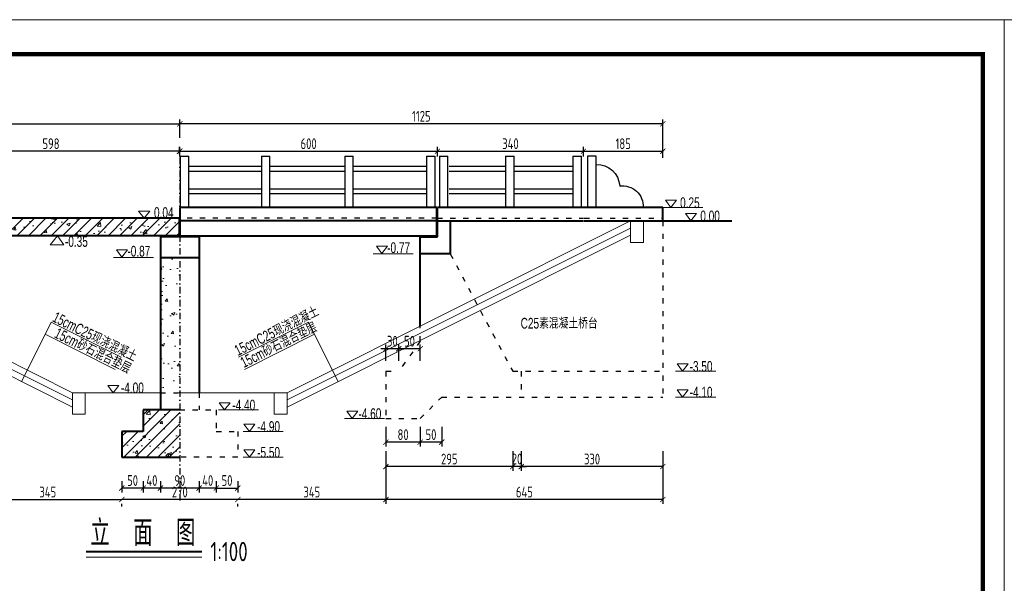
# Model space of a CAD drawing. Header units: inches. Extents: x 112594 to 193184, y 44995 to 116598.
# Tile 22 of 153: x 115388 to 117681, y 64408 to 65720. Entities that reach past the tile are written whole.
import ezdxf

# ---------------------------------------------------------------- set-up
doc = ezdxf.new("R2010")
doc.units = ezdxf.units.IN
doc.header["$MEASUREMENT"] = 0
doc.linetypes.add('ACAD_ISO03W100', pattern=[30, 12, -18])
doc.linetypes.add('DASHDOTX2', pattern=[2, 1, -0.5, 0, -0.5])
doc.layers.get('0').update_dxf_attribs({"lineweight": 15})
for name, color, linetype, lineweight in [('BM1', 7, 'Continuous', 15), ('文字', 7, 'Continuous', 20), ('细实线', 4, 'Continuous', 25), ('虚线', 2, 'ACAD_ISO03W100', 25), ('轮廓线', 1, 'Continuous', 40)]:
    doc.layers.add(name, color=color, linetype=linetype, lineweight=lineweight)
doc.layers.add('轴线', color=3, linetype='DASHDOTX2')
doc.styles.add('HZTXT', font='tssdeng.shx', dxfattribs={"width": 0.75, "bigfont": 'hztxt.shx'})
doc.styles.get("Standard").update_dxf_attribs({"font": 'hztxt_e.shx', "width": 0.7, "bigfont": 'hztxt.shx'})
doc.dimstyles.new('3', dxfattribs={"dimtxt": 25, "dimasz": 12, "dimexe": 10, "dimexo": 30, "dimgap": 5, "dimtad": 1, "dimdec": 0, "dimzin": 0, "dimdsep": 46, "dimtxsty": 'HZTXT', "dimblk": 'ARCHTICK', "dimcen": 0, "dimclrt": 7, "dimazin": 2, "dimtfac": 1, "dimtdec": 0, "dimtix": 1, "dimtmove": 2, "dimatfit": 3, "dimfxl": 250, "dimtolj": 1, "dimtzin": 0, "dimarcsym": 0})
doc.dimstyles.new('6', dxfattribs={"dimtxt": 25, "dimasz": 12, "dimexe": 10, "dimexo": 130, "dimgap": 5, "dimtad": 1, "dimdec": 0, "dimzin": 0, "dimdsep": 46, "dimtxsty": 'HZTXT', "dimblk": 'ARCHTICK', "dimcen": 0, "dimclrt": 7, "dimazin": 2, "dimtfac": 1, "dimtdec": 0, "dimtix": 1, "dimtmove": 2, "dimatfit": 3, "dimfxl": 250, "dimtolj": 1, "dimtzin": 0, "dimarcsym": 0})

# ---------------------------------------------------------------- blocks, each defined once
blk = doc.blocks.new('_ArchTick')
at = {"color": 0, "linetype": 'ByBlock', "const_width": 0.15}
blk.add_lwpolyline([(-0.5, -0.5), (0.5, 0.5)], dxfattribs=at)
blk = doc.blocks.new('*D484')
at = {"color": 0, "lineweight": -2}
for p, q in [((115761.2, 65444.5), (115761.2, 65487.4)), ((116886.2, 65477.4), (115761.2, 65477.4)), ((116886.2, 65397.9), (116886.2, 65487.4))]:
    blk.add_line(p, q, dxfattribs=at)
at = {"color": 0, "lineweight": -2, "xscale": 12, "yscale": 12, "zscale": 12, "rotation": 180}
blk.add_blockref('_ArchTick', (115761.2, 65477.4), dxfattribs=at)
at = {"color": 0, "lineweight": -2, "xscale": 12, "yscale": 12, "zscale": 12}
blk.add_blockref('_ArchTick', (116886.2, 65477.4), dxfattribs=at)
at = {"color": 7, "insert": (116323.7, 65494.9), "char_height": 25, "attachment_point": 5, "style": 'HZTXT'}
blk.add_mtext('\\A1;1125', dxfattribs=at)
blk = doc.blocks.new('三角形')
at = {"layer": '轮廓线', "color": 0, "lineweight": 20}
for p, q in [((24441.9, 199232.1), (24477.5, 199232.1)), ((24459.3, 199208.6), (24441.9, 199232.1)), ((24477.5, 199232.1), (24459.3, 199208.6))]:
    blk.add_line(p, q, dxfattribs=at)
blk = doc.blocks.new('*D485')
at = {"color": 0, "lineweight": -2}
for p, q in [((116556.5, 64715.9), (116556.5, 64669.8)), ((116886.2, 64715.9), (116886.2, 64669.8)), ((116886.2, 64679.8), (116556.5, 64679.8))]:
    blk.add_line(p, q, dxfattribs=at)
at = {"color": 0, "lineweight": -2, "xscale": 12, "yscale": 12, "zscale": 12, "rotation": 180}
blk.add_blockref('_ArchTick', (116556.5, 64679.8), dxfattribs=at)
at = {"color": 0, "lineweight": -2, "xscale": 12, "yscale": 12, "zscale": 12}
blk.add_blockref('_ArchTick', (116886.2, 64679.8), dxfattribs=at)
at = {"color": 7, "insert": (116721.3, 64697.3), "char_height": 25, "attachment_point": 5, "style": 'HZTXT'}
blk.add_mtext('\\A1;330', dxfattribs=at)
blk = doc.blocks.new('*D486')
at = {"color": 0, "lineweight": -2}
for p, q in [((116536.5, 64715.9), (116536.5, 64669.8)), ((116556.5, 64715.9), (116556.5, 64669.8)), ((116536.5, 64679.8), (116524.5, 64679.8)), ((116556.5, 64679.8), (116536.5, 64679.8)), ((116556.5, 64679.8), (116568.5, 64679.8))]:
    blk.add_line(p, q, dxfattribs=at)
at = {"color": 0, "lineweight": -2, "xscale": 12, "yscale": 12, "zscale": 12}
blk.add_blockref('_ArchTick', (116536.5, 64679.8), dxfattribs=at)
at = {"color": 0, "lineweight": -2, "xscale": 12, "yscale": 12, "zscale": 12, "rotation": 180}
blk.add_blockref('_ArchTick', (116556.5, 64679.8), dxfattribs=at)
at = {"color": 7, "insert": (116546.5, 64697.3), "char_height": 25, "attachment_point": 5, "style": 'HZTXT'}
blk.add_mtext('\\A1;20', dxfattribs=at)
blk = doc.blocks.new('*D487')
at = {"color": 0, "lineweight": -2}
for p, q in [((116241.2, 64715.9), (116241.2, 64669.8)), ((116536.5, 64715.9), (116536.5, 64669.8)), ((116536.5, 64679.8), (116241.2, 64679.8))]:
    blk.add_line(p, q, dxfattribs=at)
at = {"color": 0, "lineweight": -2, "xscale": 12, "yscale": 12, "zscale": 12, "rotation": 180}
blk.add_blockref('_ArchTick', (116241.2, 64679.8), dxfattribs=at)
at = {"color": 0, "lineweight": -2, "xscale": 12, "yscale": 12, "zscale": 12}
blk.add_blockref('_ArchTick', (116536.5, 64679.8), dxfattribs=at)
at = {"color": 7, "insert": (116388.8, 64697.3), "char_height": 25, "attachment_point": 5, "style": 'HZTXT'}
blk.add_mtext('\\A1;295', dxfattribs=at)
blk = doc.blocks.new('*D488')
at = {"color": 0, "lineweight": -2}
for p, q in [((116241.2, 64706.5), (116241.2, 64593)), ((116886.2, 64706.5), (116886.2, 64593)), ((116886.2, 64603), (116241.2, 64603))]:
    blk.add_line(p, q, dxfattribs=at)
at = {"color": 0, "lineweight": -2, "xscale": 12, "yscale": 12, "zscale": 12, "rotation": 180}
blk.add_blockref('_ArchTick', (116241.2, 64603), dxfattribs=at)
at = {"color": 0, "lineweight": -2, "xscale": 12, "yscale": 12, "zscale": 12}
blk.add_blockref('_ArchTick', (116886.2, 64603), dxfattribs=at)
at = {"color": 7, "insert": (116563.7, 64620.5), "char_height": 25, "attachment_point": 5, "style": 'HZTXT'}
blk.add_mtext('\\A1;645', dxfattribs=at)
blk = doc.blocks.new('*D494')
at = {"color": 0, "lineweight": -2}
for p, q in [((115281.2, 64702.9), (115281.2, 64593)), ((115281.2, 64603), (115626.2, 64603)), ((115626.2, 64586.5), (115626.2, 64593))]:
    blk.add_line(p, q, dxfattribs=at)
at = {"color": 0, "lineweight": -2, "xscale": 12, "yscale": 12, "zscale": 12, "rotation": 180}
blk.add_blockref('_ArchTick', (115281.2, 64603), dxfattribs=at)
at = {"color": 0, "lineweight": -2, "xscale": 12, "yscale": 12, "zscale": 12}
blk.add_blockref('_ArchTick', (115626.2, 64603), dxfattribs=at)
at = {"color": 7, "insert": (115453.7, 64620.5), "char_height": 25, "attachment_point": 5, "style": 'HZTXT'}
blk.add_mtext('\\A1;345', dxfattribs=at)
blk = doc.blocks.new('*D495')
at = {"color": 0, "lineweight": -2}
for p, q in [((116361.2, 65401.1), (116361.2, 65423.5)), ((116701.2, 65401.1), (116701.2, 65423.5)), ((116361.2, 65413.5), (116701.2, 65413.5))]:
    blk.add_line(p, q, dxfattribs=at)
at = {"color": 0, "lineweight": -2, "xscale": 12, "yscale": 12, "zscale": 12, "rotation": 180}
blk.add_blockref('_ArchTick', (116361.2, 65413.5), dxfattribs=at)
at = {"color": 0, "lineweight": -2, "xscale": 12, "yscale": 12, "zscale": 12}
blk.add_blockref('_ArchTick', (116701.2, 65413.5), dxfattribs=at)
at = {"color": 7, "insert": (116531.2, 65431), "char_height": 25, "attachment_point": 5, "style": 'HZTXT'}
blk.add_mtext('\\A1;340', dxfattribs=at)
blk = doc.blocks.new('*D497')
at = {"color": 0, "lineweight": -2}
for p, q in [((115806.2, 64645.9), (115806.2, 64619.8)), ((115846.2, 64645.9), (115846.2, 64619.8)), ((115846.2, 64629.8), (115806.2, 64629.8))]:
    blk.add_line(p, q, dxfattribs=at)
at = {"color": 0, "lineweight": -2, "xscale": 12, "yscale": 12, "zscale": 12, "rotation": 180}
blk.add_blockref('_ArchTick', (115806.2, 64629.8), dxfattribs=at)
at = {"color": 0, "lineweight": -2, "xscale": 12, "yscale": 12, "zscale": 12}
blk.add_blockref('_ArchTick', (115846.2, 64629.8), dxfattribs=at)
at = {"color": 7, "insert": (115826.2, 64647.3), "char_height": 25, "attachment_point": 5, "style": 'HZTXT'}
blk.add_mtext('\\A1;40', dxfattribs=at)
blk = doc.blocks.new('*D498')
at = {"color": 0, "lineweight": -2}
for p, q in [((115716.2, 64645.9), (115716.2, 64619.8)), ((115806.2, 64645.9), (115806.2, 64619.8)), ((115806.2, 64629.8), (115716.2, 64629.8))]:
    blk.add_line(p, q, dxfattribs=at)
at = {"color": 0, "lineweight": -2, "xscale": 12, "yscale": 12, "zscale": 12, "rotation": 180}
blk.add_blockref('_ArchTick', (115716.2, 64629.8), dxfattribs=at)
at = {"color": 0, "lineweight": -2, "xscale": 12, "yscale": 12, "zscale": 12}
blk.add_blockref('_ArchTick', (115806.2, 64629.8), dxfattribs=at)
at = {"color": 7, "insert": (115761.2, 64647.3), "char_height": 25, "attachment_point": 5, "style": 'HZTXT'}
blk.add_mtext('\\A1;90', dxfattribs=at)
blk = doc.blocks.new('*D499')
at = {"color": 0, "lineweight": -2}
for p, q in [((115676.2, 64645.9), (115676.2, 64619.8)), ((115716.2, 64645.9), (115716.2, 64619.8)), ((115716.2, 64629.8), (115676.2, 64629.8))]:
    blk.add_line(p, q, dxfattribs=at)
at = {"color": 0, "lineweight": -2, "xscale": 12, "yscale": 12, "zscale": 12, "rotation": 180}
blk.add_blockref('_ArchTick', (115676.2, 64629.8), dxfattribs=at)
at = {"color": 0, "lineweight": -2, "xscale": 12, "yscale": 12, "zscale": 12}
blk.add_blockref('_ArchTick', (115716.2, 64629.8), dxfattribs=at)
at = {"color": 7, "insert": (115696.2, 64647.3), "char_height": 25, "attachment_point": 5, "style": 'HZTXT'}
blk.add_mtext('\\A1;40', dxfattribs=at)
blk = doc.blocks.new('*D500')
at = {"color": 0, "lineweight": -2}
for p, q in [((116241.2, 64636.5), (116241.2, 64593)), ((116241.2, 64603), (115896.2, 64603)), ((115896.2, 64586.5), (115896.2, 64593))]:
    blk.add_line(p, q, dxfattribs=at)
at = {"color": 0, "lineweight": -2, "xscale": 12, "yscale": 12, "zscale": 12, "rotation": 180}
blk.add_blockref('_ArchTick', (115896.2, 64603), dxfattribs=at)
at = {"color": 0, "lineweight": -2, "xscale": 12, "yscale": 12, "zscale": 12}
blk.add_blockref('_ArchTick', (116241.2, 64603), dxfattribs=at)
at = {"color": 7, "insert": (116068.7, 64620.5), "char_height": 25, "attachment_point": 5, "style": 'HZTXT'}
blk.add_mtext('\\A1;345', dxfattribs=at)
blk = doc.blocks.new('*D501')
at = {"color": 0, "lineweight": -2}
for p, q in [((115896.2, 64603), (115626.2, 64603)), ((115626.2, 64586.5), (115626.2, 64593)), ((115896.2, 64586.5), (115896.2, 64593))]:
    blk.add_line(p, q, dxfattribs=at)
at = {"color": 0, "lineweight": -2, "xscale": 12, "yscale": 12, "zscale": 12, "rotation": 180}
blk.add_blockref('_ArchTick', (115626.2, 64603), dxfattribs=at)
at = {"color": 0, "lineweight": -2, "xscale": 12, "yscale": 12, "zscale": 12}
blk.add_blockref('_ArchTick', (115896.2, 64603), dxfattribs=at)
at = {"color": 7, "insert": (115761.2, 64620.5), "char_height": 25, "attachment_point": 5, "style": 'HZTXT'}
blk.add_mtext('\\A1;270', dxfattribs=at)
blk = doc.blocks.new('*D469')
at = {"color": 0, "lineweight": -2}
for p, q in [((115761.2, 65401.1), (115761.2, 65423.5)), ((116361.2, 65401.1), (116361.2, 65423.5)), ((115761.2, 65413.5), (116361.2, 65413.5))]:
    blk.add_line(p, q, dxfattribs=at)
at = {"color": 0, "lineweight": -2, "xscale": 12, "yscale": 12, "zscale": 12, "rotation": 180}
blk.add_blockref('_ArchTick', (115761.2, 65413.5), dxfattribs=at)
at = {"color": 0, "lineweight": -2, "xscale": 12, "yscale": 12, "zscale": 12}
blk.add_blockref('_ArchTick', (116361.2, 65413.5), dxfattribs=at)
at = {"color": 7, "insert": (116061.2, 65431), "char_height": 25, "attachment_point": 5, "style": 'HZTXT'}
blk.add_mtext('\\A1;600', dxfattribs=at)
blk = doc.blocks.new('*D475')
at = {"color": 0, "lineweight": -2}
for p, q in [((115162.2, 65406.5), (115162.2, 65423.5)), ((115760.2, 65406.5), (115760.2, 65423.5)), ((115760.2, 65413.5), (115162.2, 65413.5))]:
    blk.add_line(p, q, dxfattribs=at)
at = {"color": 0, "lineweight": -2, "xscale": 12, "yscale": 12, "zscale": 12, "rotation": 180}
blk.add_blockref('_ArchTick', (115162.2, 65413.5), dxfattribs=at)
at = {"color": 0, "lineweight": -2, "xscale": 12, "yscale": 12, "zscale": 12}
blk.add_blockref('_ArchTick', (115760.2, 65413.5), dxfattribs=at)
at = {"color": 7, "insert": (115461.2, 65431), "char_height": 25, "attachment_point": 5, "style": 'HZTXT'}
blk.add_mtext('\\A1;598', dxfattribs=at)
blk = doc.blocks.new('*D479')
at = {"color": 0, "lineweight": -2}
for p, q in [((114636.2, 65397.9), (114636.2, 65487.4)), ((114636.2, 65477.4), (115761.2, 65477.4)), ((115761.2, 65444.5), (115761.2, 65487.4))]:
    blk.add_line(p, q, dxfattribs=at)
at = {"color": 0, "lineweight": -2, "xscale": 12, "yscale": 12, "zscale": 12, "rotation": 180}
blk.add_blockref('_ArchTick', (114636.2, 65477.4), dxfattribs=at)
at = {"color": 0, "lineweight": -2, "xscale": 12, "yscale": 12, "zscale": 12}
blk.add_blockref('_ArchTick', (115761.2, 65477.4), dxfattribs=at)
at = {"color": 7, "insert": (115198.7, 65494.9), "char_height": 25, "attachment_point": 5, "style": 'HZTXT'}
blk.add_mtext('\\A1;1125', dxfattribs=at)
blk = doc.blocks.new('*D480')
at = {"color": 0, "lineweight": -2}
for p, q in [((115626.2, 64645.9), (115626.2, 64619.8)), ((115676.2, 64645.9), (115676.2, 64619.8)), ((115676.2, 64629.8), (115626.2, 64629.8))]:
    blk.add_line(p, q, dxfattribs=at)
at = {"color": 0, "lineweight": -2, "xscale": 12, "yscale": 12, "zscale": 12, "rotation": 180}
blk.add_blockref('_ArchTick', (115626.2, 64629.8), dxfattribs=at)
at = {"color": 0, "lineweight": -2, "xscale": 12, "yscale": 12, "zscale": 12}
blk.add_blockref('_ArchTick', (115676.2, 64629.8), dxfattribs=at)
at = {"color": 7, "insert": (115651.2, 64647.3), "char_height": 25, "attachment_point": 5, "style": 'HZTXT'}
blk.add_mtext('\\A1;50', dxfattribs=at)
blk = doc.blocks.new('*D481')
at = {"color": 0, "lineweight": -2}
for p, q in [((115846.2, 64645.9), (115846.2, 64619.8)), ((115896.2, 64645.9), (115896.2, 64619.8)), ((115846.2, 64629.8), (115896.2, 64629.8))]:
    blk.add_line(p, q, dxfattribs=at)
at = {"color": 0, "lineweight": -2, "xscale": 12, "yscale": 12, "zscale": 12, "rotation": 180}
blk.add_blockref('_ArchTick', (115846.2, 64629.8), dxfattribs=at)
at = {"color": 0, "lineweight": -2, "xscale": 12, "yscale": 12, "zscale": 12}
blk.add_blockref('_ArchTick', (115896.2, 64629.8), dxfattribs=at)
at = {"color": 7, "insert": (115871.2, 64647.3), "char_height": 25, "attachment_point": 5, "style": 'HZTXT'}
blk.add_mtext('\\A1;50', dxfattribs=at)
blk = doc.blocks.new('*D400')
at = {"color": 0, "lineweight": -2}
for p, q in [((116701.2, 65401.1), (116701.2, 65423.5)), ((116886.2, 65401.1), (116886.2, 65423.5)), ((116701.2, 65413.5), (116886.2, 65413.5))]:
    blk.add_line(p, q, dxfattribs=at)
at = {"color": 0, "lineweight": -2, "xscale": 12, "yscale": 12, "zscale": 12, "rotation": 180}
blk.add_blockref('_ArchTick', (116701.2, 65413.5), dxfattribs=at)
at = {"color": 0, "lineweight": -2, "xscale": 12, "yscale": 12, "zscale": 12}
blk.add_blockref('_ArchTick', (116886.2, 65413.5), dxfattribs=at)
at = {"color": 7, "insert": (116793.7, 65431), "char_height": 25, "attachment_point": 5, "style": 'HZTXT'}
blk.add_mtext('\\A1;185', dxfattribs=at)
blk = doc.blocks.new('*D405')
at = {"color": 0, "lineweight": -2}
for p, q in [((116241.2, 64772.6), (116241.2, 64726.6)), ((116321.2, 64772.6), (116321.2, 64726.6)), ((116321.2, 64736.6), (116241.2, 64736.6))]:
    blk.add_line(p, q, dxfattribs=at)
at = {"color": 0, "lineweight": -2, "xscale": 12, "yscale": 12, "zscale": 12, "rotation": 180}
blk.add_blockref('_ArchTick', (116241.2, 64736.6), dxfattribs=at)
at = {"color": 0, "lineweight": -2, "xscale": 12, "yscale": 12, "zscale": 12}
blk.add_blockref('_ArchTick', (116321.2, 64736.6), dxfattribs=at)
at = {"color": 7, "insert": (116281.2, 64754.1), "char_height": 25, "attachment_point": 5, "style": 'HZTXT'}
blk.add_mtext('\\A1;80', dxfattribs=at)
blk = doc.blocks.new('*D406')
at = {"color": 0, "lineweight": -2}
for p, q in [((116321.2, 64772.6), (116321.2, 64726.6)), ((116371.2, 64772.6), (116371.2, 64726.6)), ((116371.2, 64736.6), (116321.2, 64736.6))]:
    blk.add_line(p, q, dxfattribs=at)
at = {"color": 0, "lineweight": -2, "xscale": 12, "yscale": 12, "zscale": 12, "rotation": 180}
blk.add_blockref('_ArchTick', (116321.2, 64736.6), dxfattribs=at)
at = {"color": 0, "lineweight": -2, "xscale": 12, "yscale": 12, "zscale": 12}
blk.add_blockref('_ArchTick', (116371.2, 64736.6), dxfattribs=at)
at = {"color": 7, "insert": (116346.2, 64754.1), "char_height": 25, "attachment_point": 5, "style": 'HZTXT'}
blk.add_mtext('\\A1;50', dxfattribs=at)
blk = doc.blocks.new('*D407')
at = {"color": 0, "lineweight": -2}
for p, q in [((116271.2, 64925.9), (116271.2, 64964)), ((116321.2, 64925.9), (116321.2, 64964)), ((116321.2, 64954), (116271.2, 64954))]:
    blk.add_line(p, q, dxfattribs=at)
at = {"color": 0, "lineweight": -2, "xscale": 12, "yscale": 12, "zscale": 12, "rotation": 180}
blk.add_blockref('_ArchTick', (116271.2, 64954), dxfattribs=at)
at = {"color": 0, "lineweight": -2, "xscale": 12, "yscale": 12, "zscale": 12}
blk.add_blockref('_ArchTick', (116321.2, 64954), dxfattribs=at)
at = {"color": 7, "insert": (116296.2, 64971.5), "char_height": 25, "attachment_point": 5, "style": 'HZTXT'}
blk.add_mtext('\\A1;50', dxfattribs=at)
blk = doc.blocks.new('*D408')
at = {"color": 0, "lineweight": -2}
for p, q in [((116241.2, 64925.9), (116241.2, 64964)), ((116271.2, 64925.9), (116271.2, 64964)), ((116241.2, 64954), (116229.2, 64954)), ((116271.2, 64954), (116241.2, 64954)), ((116271.2, 64954), (116283.2, 64954))]:
    blk.add_line(p, q, dxfattribs=at)
at = {"color": 0, "lineweight": -2, "xscale": 12, "yscale": 12, "zscale": 12}
blk.add_blockref('_ArchTick', (116241.2, 64954), dxfattribs=at)
at = {"color": 0, "lineweight": -2, "xscale": 12, "yscale": 12, "zscale": 12, "rotation": 180}
blk.add_blockref('_ArchTick', (116271.2, 64954), dxfattribs=at)
at = {"color": 7, "insert": (116256.2, 64971.5), "char_height": 25, "attachment_point": 5, "style": 'HZTXT'}
blk.add_mtext('\\A1;30', dxfattribs=at)
blk = doc.blocks.new('dasfgfhfdgtf')
at = {"layer": '细实线'}
for p, q in [((53338.6, -33988.3), (53338.6, -33868.3)), ((53338.6, -33868.3), (53358.6, -33868.3)), ((53338.6, -33988.3), (53338.6, -33868.3)), ((53358.6, -33868.3), (53358.6, -33988.3)), ((53358.6, -33868.3), (53358.6, -33988.3))]:
    blk.add_line(p, q, dxfattribs=at)
for centre, radius, start, end in [((53336.3, -33940.4), 52.5, 87.3986, 177.3524), ((53277.1, -33985.6), 48.1, 81.899, 182.8519)]:
    blk.add_arc(centre, radius, start, end, dxfattribs=at)

msp = doc.modelspace()

# ---------------------------------------------------------------- hatches: boundary and pattern name
h = msp.add_hatch()
h.set_pattern_fill('AR-CONC', color=256, scale=10, style=0)
h.set_pattern_definition([(50, (91781.76, -58218.446), (71.726018, -6.275213), [7.5, -82.5]), (355, (91781.76, -58218.446), (-13.875133, 75.219213), [6, -66]), (100.4514, (91787.74, -58218.97), (57.85094, 68.943954), [6.37402, -70.11421]), (46.1842, (91781.76, -58198.45), (106.724105, -16.5519), [11.25, -123.75]), (96.6356, (91790.66, -58199.83), (93.46627, 97.41179), [9.56103, -105.1713]), (351.1842, (91781.76, -58198.45), (93.46619, 97.41186), [9, -99]), (21, (91791.76, -58203.446), (59.690705, -40.26189), [7.5, -82.5]), (326, (91791.76, -58203.446), (24.331533, 72.515005), [6, -66]), (71.4514, (91796.736, -58206.8), (84.022263, 32.25305), [6.37402, -70.11421]), (37.5, (91781.762, -58218.446), (1.2159855, 33.2893854), [0, -65.2, 0, -67, 0, -66.25]), (7.5, (91781.762, -58218.446), (26.306954, 39.441171), [0, -38.2, 0, -63.7, 0, -25.25]), (327.5, (91759.462, -58218.446), (53.3822436, -2.255487), [0, -25, 0, -78, 0, -103.5]), (317.5, (91749.46, -58218.446), (58.318617, 10.010498), [0, -32.5, 0, -51.8, 0, -73.5])])
h.paths.add_polyline_path([(115760.16797, 65216.49435), (115760.16797, 65257.42435), (115162.16797, 65257.42435), (115162.16797, 65216.49435)])
h = msp.add_hatch()
h.set_pattern_fill('ANSI31', color=256, scale=150, style=0)
h.set_pattern_definition([(45, (91781.762, -58218.446), (-13.2582521, 13.2582521), [])])
h.paths.add_polyline_path([(115760.16797, 65216.49435), (115760.16797, 65257.42435), (115162.16797, 65257.42435), (115162.16797, 65216.49435)])
h = msp.add_hatch()
h.set_pattern_fill('AR-CONC', color=256, scale=10, style=0)
h.set_pattern_definition([(50, (0, 0), (71.726018, -6.275213), [7.5, -82.5]), (355, (0, 0), (-13.875133, 75.219213), [6, -66]), (100.4514, (5.98, -0.52), (57.850938, 68.943954), [6.37402, -70.11421]), (46.1842, (0, 20), (106.724105, -16.5519), [11.25, -123.75]), (96.6356, (8.89, 18.62), (93.46627, 97.41179), [9.56103, -105.1713]), (351.1842, (0, 20), (93.46619, 97.41186), [9, -99]), (21, (10, 15), (59.690705, -40.26189), [7.5, -82.5]), (326, (10, 15), (24.331533, 72.515005), [6, -66]), (71.4514, (14.974, 11.645), (84.022263, 32.25305), [6.37402, -70.11421]), (37.5, (0, 0), (1.2159855, 33.2893854), [0, -65.2, 0, -67, 0, -66.25]), (7.5, (0, 0), (26.306954, 39.441171), [0, -38.2, 0, -63.7, 0, -25.25]), (327.5, (-22.3, 0), (53.3822436, -2.255487), [0, -25, 0, -78, 0, -103.5]), (317.5, (-32.3, 0), (58.318617, 10.010498), [0, -32.5, 0, -51.8, 0, -73.5])])
h.paths.add_polyline_path([(115761.16797, 65166.28541), (115716.16797, 65166.28541), (115716.16797, 64851.49435), (115761.16797, 64851.49435)])
h = msp.add_hatch()
h.set_pattern_fill('AR-CONC', color=256, scale=10, style=0)
h.set_pattern_definition([(50, (128114.41, -30365.576), (71.72602, -6.275213), [7.5, -82.5]), (355, (128114.41, -30365.576), (-13.875133, 75.219213), [6, -66]), (100.4514, (128120.39, -30366.1), (57.85094, 68.943954), [6.37402, -70.11421]), (46.1842, (128114.41, -30345.576), (106.724105, -16.5519), [11.25, -123.75]), (96.6356, (128123.3, -30346.95), (93.46627, 97.41179), [9.56103, -105.1713]), (351.1842, (128114.41, -30345.58), (93.4662, 97.41186), [9, -99]), (21, (128124.41, -30350.576), (59.690705, -40.26189), [7.5, -82.5]), (326, (128124.41, -30350.576), (24.331533, 72.515005), [6, -66]), (71.4514, (128129.385, -30353.93), (84.022263, 32.25305), [6.37402, -70.11421]), (37.5, (128114.41, -30365.576), (1.2159855, 33.2893854), [0, -65.2, 0, -67, 0, -66.25]), (7.5, (128114.41, -30365.576), (26.306954, 39.441171), [0, -38.2, 0, -63.7, 0, -25.25]), (327.5, (128092.11, -30365.576), (53.3822436, -2.255487), [0, -25, 0, -78, 0, -103.5]), (317.5, (128082.11, -30365.576), (58.318617, 10.010498), [0, -32.5, 0, -51.8, 0, -73.5])])
h.paths.add_polyline_path([(115761.16797, 64811.49435), (115676.16797, 64811.49435), (115676.16797, 64761.49435), (115626.16797, 64761.49435), (115626.16797, 64701.49435), (115761.16797, 64701.49435)])
h = msp.add_hatch()
h.set_pattern_fill('ANSI31', color=256, scale=150, style=0)
h.set_pattern_definition([(45, (128114.41, -30365.576), (-13.258252, 13.258252), [])])
h.paths.add_polyline_path([(115676.16797, 64761.49435), (115626.16797, 64761.49435), (115626.16797, 64701.49435), (115761.16797, 64701.49435), (115761.16797, 64811.49435), (115676.16797, 64811.49435)])

# ---------------------------------------------------------------- linework, layer by layer
for p, q in [((113438.54004, 65719.60862), (121924.19669, 65719.60862)), ((116979.43516, 65282.42435), (116886.16797, 65282.42435)), ((116011.16797, 64851.49435), (116811.16797, 65251.49435)), ((116811.16797, 65201.49435), (116811.16797, 65251.49435)), ((116841.16797, 65251.49435), (116841.16797, 65201.49435)), ((116946.16797, 65251.49435), (117000.02519, 65251.49435)), ((115476.64961, 65216.49435), (115459.66735, 65195.56787)), ((115491.50449, 65195.56787), (115476.64961, 65216.49435)), ((116011.16797, 64834.72384), (116811.16797, 65234.72384)), ((116011.16797, 64817.95333), (116811.16797, 65217.95333)), ((115459.66735, 65195.56787), (115491.50449, 65195.56787)), ((116841.16797, 65201.49435), (116811.16797, 65201.49435)), ((116304.98317, 65174.49435), (116211.71598, 65174.49435)), ((115699.98317, 65166.28541), (115606.71598, 65166.28541)), ((115461.46983, 65015.47165), (115392.40213, 64877.33625)), ((115461.46983, 65015.47165), (115624.39708, 64934.00802)), ((116060.86611, 65015.47165), (115897.93886, 64934.00802)), ((116060.86611, 65015.47165), (116129.93381, 64877.33625)), ((115511.16797, 64851.49435), (115201.16797, 65006.49435)), ((115511.16797, 64834.72384), (115201.16797, 64989.72384)), ((115447.47824, 64987.48848), (115610.40549, 64906.02485)), ((116074.8577, 64987.48848), (115911.93044, 64906.02485)), ((115511.16797, 64817.95333), (115201.16797, 64972.95333)), ((117009.2792, 64901.49732), (116916.01202, 64901.49732)), ((115511.16797, 64851.49435), (115716.16797, 64851.49435)), ((115511.16797, 64851.49435), (115511.16797, 64801.49435)), ((115541.16797, 64801.49435), (115541.16797, 64851.49435)), ((115761.16797, 64851.49435), (116011.16797, 64851.49435)), ((115981.16797, 64801.49435), (115981.16797, 64851.49435)), ((116011.16797, 64851.49435), (116011.16797, 64801.49435)), ((117009.2792, 64841.49732), (116916.01202, 64841.49732)), ((115511.16797, 64801.49435), (115541.16797, 64801.49435)), ((115944.34879, 64811.49435), (115851.0816, 64811.49435)), ((116011.16797, 64801.49435), (115981.16797, 64801.49435)), ((116238.0518, 64791.49732), (116144.78462, 64791.49732)), ((116002.06314, 64761.49435), (115908.79595, 64761.49435)), ((116002.06314, 64701.49435), (115908.79595, 64701.49435))]:
    msp.add_line(p, q)
at = {"ltscale": 2}
msp.add_line((115542.99149, 64468.76238), (115812.59841, 64468.76238), dxfattribs=at)
at = {"layer": 'BM1', "linetype": 'Continuous'}
msp.add_line((117681.36837, 65719.60862), (117681.36837, 62719.30555), dxfattribs=at)
msp.add_line((117681.36837, 65719.60862), (117681.36837, 62719.30555), dxfattribs=at)
msp.add_line((117681.36837, 65719.60862), (117681.36837, 62719.30555), dxfattribs=at)
at = {"layer": 'BM1', "color": 0, "linetype": 'Continuous'}
msp.add_line((117681.36836, 65689.30252), (117681.36836, 62719.30555), dxfattribs=at)
msp.add_line((117681.36836, 65689.30252), (117681.36836, 62719.30555), dxfattribs=at)
msp.add_line((117681.36836, 65689.30252), (117681.36836, 62719.30555), dxfattribs=at)
at = {"layer": 'BM1', "color": 0, "linetype": 'Continuous', "const_width": 9.99898}
msp.add_lwpolyline([(113606.38414, 62769.30045), (113606.38414, 65639.30763), (117631.37347, 65639.30763), (117631.37347, 62769.30045)], close=True, dxfattribs=at)
at = {"layer": '细实线'}
for p, q in [((115762.16797, 65402.42435), (115762.16797, 65282.42435)), ((115762.16797, 65402.42435), (115782.16797, 65402.42435)), ((115782.16797, 65282.42435), (115782.16797, 65402.42435)), ((115951.11971, 65402.42435), (115951.11971, 65282.42435)), ((115951.11971, 65402.42435), (115971.11971, 65402.42435)), ((115971.11971, 65282.42435), (115971.11971, 65402.42435)), ((116145.24189, 65402.42435), (116145.24189, 65282.42435)), ((116145.24189, 65402.42435), (116165.24189, 65402.42435)), ((116165.24189, 65282.42435), (116165.24189, 65402.42435)), ((116335.66797, 65402.42435), (116335.66797, 65282.42435)), ((116335.66797, 65402.42435), (116355.66797, 65402.42435)), ((116355.66797, 65282.42435), (116355.66797, 65402.42435)), ((116365.66797, 65402.42435), (116365.66797, 65282.42435)), ((116365.66797, 65402.42435), (116385.66797, 65402.42435)), ((116385.66797, 65282.42435), (116385.66797, 65402.42435)), ((116520.08712, 65402.42435), (116520.08712, 65282.42435)), ((116520.08712, 65402.42435), (116540.08712, 65402.42435)), ((116540.08712, 65282.42435), (116540.08712, 65402.42435)), ((116676.66797, 65402.42435), (116676.66797, 65282.42435)), ((116676.66797, 65402.42435), (116696.66797, 65402.42435)), ((116696.66797, 65282.42435), (116696.66797, 65402.42435)), ((115782.16797, 65378.42435), (115951.11971, 65378.42435)), ((115971.11971, 65378.42435), (116145.24189, 65378.42435)), ((116165.24189, 65378.42435), (116335.66797, 65378.42435)), ((116388.20214, 65378.42435), (116520.08712, 65378.42435)), ((116540.08712, 65378.42435), (116676.66797, 65378.42435)), ((115951.11971, 65366.42435), (115782.16797, 65366.42435)), ((116145.24189, 65366.42435), (115971.11971, 65366.42435)), ((116335.66797, 65366.42435), (116165.24189, 65366.42435)), ((116520.08712, 65366.42435), (116388.20214, 65366.42435)), ((116676.66797, 65366.42435), (116540.08712, 65366.42435)), ((115782.16797, 65326.42435), (115951.11971, 65326.42435)), ((115951.11971, 65314.42435), (115782.16797, 65314.42435)), ((115971.11971, 65326.42435), (116145.24189, 65326.42435)), ((116145.24189, 65314.42435), (115971.11971, 65314.42435)), ((116165.24189, 65326.42435), (116335.66797, 65326.42435)), ((116335.66797, 65314.42435), (116165.24189, 65314.42435)), ((116388.20214, 65326.42435), (116520.08712, 65326.42435)), ((116520.08712, 65314.42435), (116388.20214, 65314.42435)), ((116540.08712, 65326.42435), (116676.66797, 65326.42435)), ((116676.66797, 65314.42435), (116540.08712, 65314.42435))]:
    msp.add_line(p, q, dxfattribs=at)
at = {"layer": '虚线'}
for p, q in [((116360.16797, 65257.42435), (115762.16797, 65257.42435)), ((116361.16797, 65257.42435), (116701.16797, 65257.42435)), ((116703.16797, 65257.42435), (116886.16797, 65257.42435)), ((116886.16797, 65251.49435), (116886.16797, 64841.49732)), ((116391.16797, 65174.49435), (116536.46598, 64901.49732)), ((116321.16797, 65110.49732), (116321.16797, 65111.49435)), ((116321.16797, 64971.49732), (116321.16797, 65006.49435)), ((116321.16797, 64971.49732), (116271.16797, 64901.49732)), ((116241.16797, 64901.49732), (116241.16797, 64791.49732)), ((116241.16797, 64901.49732), (116271.16797, 64901.49732)), ((116536.46598, 64901.49732), (116886.16797, 64901.49732)), ((116556.46598, 64901.49732), (116556.46598, 64841.49732)), ((115716.16797, 64851.49435), (115761.16797, 64851.49435)), ((115806.16797, 64851.49435), (115806.16797, 64811.49435)), ((116321.16797, 64791.49732), (116371.16797, 64841.49732)), ((116371.16797, 64841.49732), (116886.16797, 64841.49732)), ((115761.16797, 64811.49435), (115846.16797, 64811.49435)), ((115846.16797, 64811.49435), (115846.16797, 64761.49435)), ((116241.16797, 64791.49732), (116321.16797, 64791.49732)), ((115846.16797, 64761.49435), (115896.16797, 64761.49435)), ((115896.16797, 64761.49435), (115896.16797, 64701.49435)), ((115896.16797, 64701.49435), (115761.16797, 64701.49435))]:
    msp.add_line(p, q, dxfattribs=at)
at = {"layer": '轮廓线'}
for p, q in [((115762.16797, 65216.49435), (115762.16797, 65282.42435)), ((116360.16797, 65282.42435), (115762.16797, 65282.42435)), ((116360.16797, 65216.49435), (116360.16797, 65282.42435)), ((116361.16797, 65214.49435), (116361.16797, 65282.42435)), ((116886.16797, 65282.42435), (116361.16797, 65282.42435)), ((116886.16797, 65251.49435), (116886.16797, 65282.42435)), ((115760.16797, 65257.42435), (115162.16797, 65257.42435)), ((115760.16797, 65216.49435), (115760.16797, 65257.49435)), ((116360.16797, 65251.49435), (115762.16797, 65251.49435)), ((116361.16797, 65251.49435), (116391.16797, 65251.49435)), ((116391.16797, 65251.49435), (116391.16797, 65174.49435)), ((116391.16797, 65251.49435), (116701.16797, 65251.49435)), ((116703.16797, 65251.49435), (117046.49142, 65251.49435)), ((115760.16797, 65216.49435), (115162.16797, 65216.49435)), ((115806.16797, 65214.49435), (115716.16797, 65214.49435)), ((115716.16797, 65214.49435), (115716.16797, 65166.28541)), ((115762.16797, 65216.49435), (116360.16797, 65216.49435)), ((115806.16797, 65214.49435), (115806.16797, 65166.28541)), ((116321.16797, 65173.49435), (116321.16797, 65214.49435)), ((116321.16797, 65214.49435), (116361.16797, 65214.49435)), ((116391.16797, 65174.49435), (116321.16797, 65174.49435)), ((116321.16797, 65006.49435), (116321.16797, 65173.49435)), ((115716.16797, 65166.28541), (115806.16797, 65166.28541)), ((115716.16797, 65166.28541), (115716.16797, 64811.49435)), ((115806.16797, 65166.28541), (115806.16797, 64851.49435)), ((115761.16797, 64811.49435), (115676.16797, 64811.49435)), ((115676.16797, 64811.49435), (115676.16797, 64761.49435)), ((115626.16797, 64761.49435), (115626.16797, 64701.49435)), ((115676.16797, 64761.49435), (115626.16797, 64761.49435)), ((115626.16797, 64701.49435), (115761.16797, 64701.49435))]:
    msp.add_line(p, q, dxfattribs=at)
at = {"layer": '轮廓线', "color": 0, "lineweight": 20}
for p, q in [((116892.16581, 65299.36436), (116917.84102, 65299.36436)), ((116904.71164, 65282.42435), (116892.16581, 65299.36436)), ((116917.84102, 65299.36436), (116904.71164, 65282.42435)), ((115665.39956, 65274.36436), (115691.07478, 65274.36436)), ((115677.94539, 65257.42435), (115665.39956, 65274.36436)), ((115691.07478, 65274.36436), (115677.94539, 65257.42435)), ((116938.76775, 65268.43436), (116964.44296, 65268.43436)), ((116951.31358, 65251.49435), (116938.76775, 65268.43436)), ((116964.44296, 65268.43436), (116951.31358, 65251.49435))]:
    msp.add_line(p, q, dxfattribs=at)
at = {"layer": '轮廓线', "ltscale": 2}
msp.add_line((115542.99149, 64482.52814), (115812.59841, 64482.52814), dxfattribs=at)
at = {"layer": '轴线', "ltscale": 15}
msp.add_line((115761.16797, 65398.64798), (115761.16797, 64599.62909), dxfattribs=at)

# ---------------------------------------------------------------- block references
at = {"xscale": 0.7200000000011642, "yscale": 0.7200000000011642, "zscale": 0.7200000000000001}
for p in [(98620.91856, -78254.66325), (98015.62683, -78262.87219), (99321.51516, -78528.64028), (97995.33771, -78578.66325), (99321.51516, -78588.64028), (98254.75033, -78618.64325), (98551.85417, -78638.64028), (98312.46467, -78668.64325), (98312.46467, -78728.64325)]:
    msp.add_blockref('三角形', p, dxfattribs=at)
at = {"layer": '细实线', "xscale": -1}
msp.add_blockref('dasfgfhfdgtf', (170069.45305, 99270.71786), dxfattribs=at)

# ---------------------------------------------------------------- texts
at = {"width": 0.7}
for s, p in [('0.25', (116926.39481, 65281.30072)), ('0.04', (115701.16601, 65258.30072)), ('0.00', (116973.39353, 65250.37072)), ('-0.35', (115493.74463, 65191.08812)), ('-0.87', (115639.18291, 65168.41817)), ('-0.77', (116244.18291, 65176.62711)), ('C25素混凝土桥台', (116554.97991, 65000.78984)), ('-3.50', (116948.47895, 64900.37369)), ('-4.00', (115624.13592, 64850.37072)), ('-4.10', (116948.47895, 64840.37369)), ('-4.40', (115883.54854, 64810.37072)), ('-4.60', (116177.25155, 64790.37369)), ('-4.90', (115941.26288, 64760.37072)), ('-5.50', (115941.26288, 64700.37072))]:
    msp.add_text(s, height=25, dxfattribs=at).set_placement(p)
for s, rotation, p in [('15cmC25现浇混凝土', 26.56505118, (115896.468, 64936.87676)), ('15cmC25现浇混凝土', 333.43494882, (115462.4369, 65018.59228)), ('15cm砂石混合垫层', 26.56505118, (115910.45959, 64908.89359)), ('15cm砂石混合垫层', 333.43494882, (115466.89287, 64981.38533))]:
    msp.add_text(s, height=25, rotation=rotation, dxfattribs=at).set_placement(p)
at = {"layer": '文字', "style": 'HZTXT', "width": 0.75}
for s, height, p in [('立  面  图', 60, (115553.10466, 64495.29903)), ('1:100', 45, (115832.49223, 64459.44933))]:
    msp.add_text(s, height=height, dxfattribs=at).set_placement(p)

# ---------------------------------------------------------------- dimensions: what is measured, and where the dimension line sits
for base, p1, p2, picture, middle in [((115761.16797, 65477.3697), (114636.16797, 65367.85564), (115761.16797, 65414.49354), '*D479', (115198.66797, 65494.8697)), ((116241.16797, 64954.0079), (116271.16797, 64895.91764), (116241.16797, 64895.91764), '*D408', (116256.16797, 64971.5079)), ((116271.16797, 64954.0079), (116321.16797, 64895.91764), (116271.16797, 64895.91764), '*D407', (116296.16797, 64971.5079)), ((116241.16797, 64736.59584), (116321.16797, 64802.62469), (116241.16797, 64802.62469), '*D405', (116281.16797, 64754.09584)), ((116321.16797, 64736.59584), (116371.16797, 64802.62469), (116321.16797, 64802.62469), '*D406', (116346.16797, 64754.09584)), ((116241.16797, 64679.83284), (116536.46598, 64745.86168), (116241.16797, 64745.86168), '*D487', (116388.81698, 64697.33284)), ((116241.16797, 64602.97081), (116886.16797, 64736.52946), (116241.16797, 64736.52946), '*D488', (116563.66797, 64620.47081)), ((116536.46598, 64679.83284), (116556.46598, 64745.86168), (116536.46598, 64745.86168), '*D486', (116546.46598, 64697.33284)), ((116556.46598, 64679.83284), (116886.16797, 64745.86168), (116556.46598, 64745.86168), '*D485', (116721.31698, 64697.33284)), ((115626.16797, 64629.83284), (115676.16797, 64675.86168), (115626.16797, 64675.86168), '*D480', (115651.16797, 64647.33284)), ((115676.16797, 64629.83284), (115716.16797, 64675.86168), (115676.16797, 64675.86168), '*D499', (115696.16797, 64647.33284)), ((115716.16797, 64629.83284), (115806.16797, 64675.86168), (115716.16797, 64675.86168), '*D498', (115761.16797, 64647.33284)), ((115806.16797, 64629.83284), (115846.16797, 64675.86168), (115806.16797, 64675.86168), '*D497', (115826.16797, 64647.33284)), ((115896.16797, 64602.97081), (116241.16797, 64666.52946), (115896.16797, 64616.52946), '*D500', (116068.66797, 64620.47081)), ((115626.16797, 64602.97081), (115896.16797, 64616.52946), (115626.16797, 64616.52946), '*D501', (115761.16797, 64620.47081))]:
    dim = msp.add_linear_dim(base=base, p1=p1, p2=p2, angle=180, dimstyle='3')
    dim.commit()
    dim.dimension.update_dxf_attribs({"geometry": picture, "text_midpoint": middle})
for base, p1, p2, dimstyle, picture, middle in [((115761.16797, 65477.3697), (116886.16797, 65367.85564), (115761.16797, 65414.49354), '3', '*D484', (116323.66797, 65494.8697)), ((115162.16797, 65413.51878), (115760.16797, 65276.49435), (115162.16797, 65276.49435), '6', '*D475', (115461.16797, 65431.01878)), ((116361.16797, 65413.51878), (115761.16797, 65371.05547), (116361.16797, 65371.05547), '3', '*D469', (116061.16797, 65431.01878)), ((116701.16797, 65413.51878), (116361.16797, 65371.05547), (116701.16797, 65371.05547), '3', '*D495', (116531.16797, 65431.01878)), ((116886.16797, 65413.51878), (116701.16797, 65371.05547), (116886.16797, 65371.05547), '3', '*D400', (116793.66797, 65431.01878)), ((115626.16797, 64602.97081), (115281.16797, 64732.93553), (115626.16797, 64616.52946), '3', '*D494', (115453.66797, 64620.47081)), ((115896.16797, 64629.83284), (115846.16797, 64675.86168), (115896.16797, 64675.86168), '3', '*D481', (115871.16797, 64647.33284))]:
    dim = msp.add_linear_dim(base=base, p1=p1, p2=p2, dimstyle=dimstyle)
    dim.commit()
    dim.dimension.update_dxf_attribs({"geometry": picture, "text_midpoint": middle})

doc.saveas('drawing.dxf')
